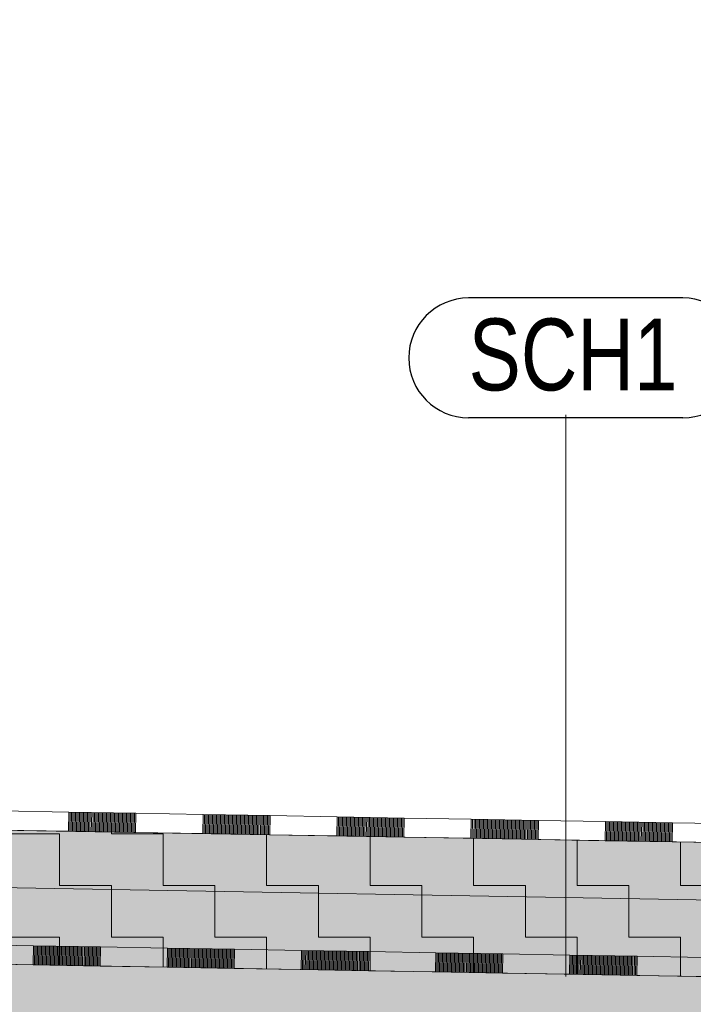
# Model space of a CAD drawing. Header units: millimetres. Extents: x 29003 to 60673, y -60985 to 17010.
# Tile 124 of 128: x 41065 to 42471, y 13684 to 15739. Entities that reach past the tile are written whole.
import ezdxf

# ---------------------------------------------------------------- set-up
doc = ezdxf.new("R2010")
doc.units = ezdxf.units.MM
for name, color, linetype, lineweight in [('XR$1$ŘEZY_1', 7, 'Continuous', 25), ('XR$2$ŘEZY - KOTY_ TEXTY_1', 7, 'Continuous', 25), ('XR$3$ŘEZY - FILING_1', 7, 'Continuous', 25)]:
    doc.layers.add(name, color=color, linetype=linetype, lineweight=lineweight)
doc.styles.add('ARIAL', font='ARIAL.TTF')
pattern_1 = [(0, (216, 216), (108, 108), [108, -108]), (90, (216, 216), (-108, 108), [108, -108])]

# ---------------------------------------------------------------- blocks, each defined once
blk = doc.blocks.new('VZOROVÁ ČÁRA_57')
at = {"layer": 'XR$1$ŘEZY_1', "color": 7, "linetype": 'Continuous', "lineweight": 13}
for p, q in [((41093.3, 13806.5), (41092.6, 13766.5)), ((41233.3, 13804), (41093.3, 13806.5)), ((41233.3, 13804), (41093.3, 13806.5)), ((41233.3, 13804), (41093.3, 13806.5)), ((41233.3, 13804), (41093.3, 13806.5)), ((41233.3, 13804), (41093.3, 13806.5)), ((41096.1, 13806.4), (41095.4, 13766.4)), ((41098.9, 13806.4), (41098.2, 13766.4)), ((41101.7, 13806.3), (41101, 13766.3)), ((41104.5, 13806.3), (41103.8, 13766.3)), ((41107.3, 13806.2), (41106.6, 13766.3)), ((41110.1, 13806.2), (41109.4, 13766.2)), ((41112.9, 13806.1), (41112.2, 13766.2)), ((41115.7, 13806.1), (41115, 13766.1)), ((41118.5, 13806), (41117.8, 13766.1)), ((41121.3, 13806), (41120.6, 13766)), ((41124.1, 13806), (41123.4, 13766)), ((41126.9, 13805.9), (41126.2, 13765.9)), ((41129.7, 13805.9), (41129, 13765.9)), ((41132.5, 13805.8), (41131.8, 13765.8)), ((41135.3, 13805.8), (41134.6, 13765.8)), ((41138.1, 13805.7), (41137.4, 13765.7)), ((41140.9, 13805.7), (41140.2, 13765.7)), ((41143.7, 13805.6), (41143, 13765.6)), ((41146.5, 13805.6), (41145.8, 13765.6)), ((41149.3, 13805.5), (41148.6, 13765.5)), ((41152.1, 13805.5), (41151.4, 13765.5)), ((41154.9, 13805.4), (41154.2, 13765.4)), ((41157.7, 13805.4), (41157, 13765.4)), ((41160.5, 13805.3), (41159.8, 13765.3)), ((41163.3, 13805.3), (41162.6, 13765.3)), ((41166.1, 13805.2), (41165.4, 13765.2)), ((41168.9, 13805.2), (41168.2, 13765.2)), ((41171.7, 13805.1), (41171, 13765.1)), ((41174.5, 13805.1), (41173.8, 13765.1)), ((41177.3, 13805), (41176.6, 13765)), ((41180.1, 13805), (41179.4, 13765)), ((41182.9, 13804.9), (41182.2, 13764.9)), ((41185.7, 13804.9), (41185, 13764.9)), ((41188.5, 13804.8), (41187.8, 13764.8)), ((41191.3, 13804.8), (41190.6, 13764.8)), ((41194.1, 13804.7), (41193.4, 13764.7)), ((41196.9, 13804.7), (41196.2, 13764.7)), ((41199.7, 13804.6), (41199, 13764.6)), ((41202.5, 13804.6), (41201.8, 13764.6)), ((41205.3, 13804.5), (41204.6, 13764.5)), ((41208.1, 13804.5), (41207.4, 13764.5)), ((41210.9, 13804.4), (41210.2, 13764.4)), ((41213.7, 13804.4), (41213, 13764.4)), ((41216.5, 13804.3), (41215.8, 13764.3)), ((41219.3, 13804.3), (41218.6, 13764.3)), ((41222.1, 13804.2), (41221.4, 13764.2)), ((41224.9, 13804.2), (41224.2, 13764.2)), ((41227.7, 13804.1), (41227, 13764.1)), ((41230.5, 13804.1), (41229.8, 13764.1)), ((41233.3, 13804), (41232.6, 13764.1)), ((41373.3, 13801.6), (41372.6, 13761.6)), ((41513.2, 13799.2), (41373.3, 13801.6)), ((41513.2, 13799.2), (41373.3, 13801.6)), ((41513.2, 13799.2), (41373.3, 13801.6)), ((41513.2, 13799.2), (41373.3, 13801.6)), ((41513.2, 13799.2), (41373.3, 13801.6)), ((41376.1, 13801.6), (41375.4, 13761.6)), ((41378.9, 13801.5), (41378.2, 13761.5)), ((41381.7, 13801.5), (41381, 13761.5)), ((41384.5, 13801.4), (41383.8, 13761.4)), ((41387.3, 13801.4), (41386.6, 13761.4)), ((41390.1, 13801.3), (41389.4, 13761.3)), ((41392.9, 13801.3), (41392.2, 13761.3)), ((41395.7, 13801.2), (41395, 13761.2)), ((41398.5, 13801.2), (41397.8, 13761.2)), ((41401.3, 13801.1), (41400.6, 13761.1)), ((41404.1, 13801.1), (41403.4, 13761.1)), ((41406.9, 13801), (41406.2, 13761)), ((41409.7, 13801), (41409, 13761)), ((41412.5, 13800.9), (41411.8, 13760.9)), ((41415.3, 13800.9), (41414.6, 13760.9)), ((41418.1, 13800.8), (41417.4, 13760.8)), ((41420.9, 13800.8), (41420.2, 13760.8)), ((41423.7, 13800.7), (41423, 13760.7)), ((41426.5, 13800.7), (41425.8, 13760.7)), ((41429.3, 13800.6), (41428.6, 13760.6)), ((41432.1, 13800.6), (41431.4, 13760.6)), ((41434.9, 13800.5), (41434.2, 13760.5)), ((41437.7, 13800.5), (41437, 13760.5)), ((41440.5, 13800.4), (41439.8, 13760.4)), ((41443.3, 13800.4), (41442.6, 13760.4)), ((41446.1, 13800.3), (41445.4, 13760.3)), ((41448.9, 13800.3), (41448.2, 13760.3)), ((41451.7, 13800.2), (41451, 13760.2)), ((41454.5, 13800.2), (41453.8, 13760.2)), ((41457.2, 13800.1), (41456.6, 13760.1)), ((41460, 13800.1), (41459.4, 13760.1)), ((41462.8, 13800), (41462.2, 13760)), ((41465.6, 13800), (41465, 13760)), ((41468.4, 13799.9), (41467.8, 13759.9)), ((41471.2, 13799.9), (41470.5, 13759.9)), ((41474, 13799.8), (41473.3, 13759.8)), ((41476.8, 13799.8), (41476.1, 13759.8)), ((41479.6, 13799.7), (41478.9, 13759.8)), ((41482.4, 13799.7), (41481.7, 13759.7)), ((41485.2, 13799.6), (41484.5, 13759.7)), ((41488, 13799.6), (41487.3, 13759.6)), ((41490.8, 13799.5), (41490.1, 13759.6)), ((41493.6, 13799.5), (41492.9, 13759.5)), ((41496.4, 13799.5), (41495.7, 13759.5)), ((41499.2, 13799.4), (41498.5, 13759.4)), ((41502, 13799.4), (41501.3, 13759.4)), ((41504.8, 13799.3), (41504.1, 13759.3)), ((41507.6, 13799.3), (41506.9, 13759.3)), ((41510.4, 13799.2), (41509.7, 13759.2)), ((41513.2, 13799.2), (41512.5, 13759.2)), ((41653.2, 13796.7), (41652.5, 13756.7)), ((41793.2, 13794.3), (41653.2, 13796.7)), ((41793.2, 13794.3), (41653.2, 13796.7)), ((41793.2, 13794.3), (41653.2, 13796.7)), ((41793.2, 13794.3), (41653.2, 13796.7)), ((41793.2, 13794.3), (41653.2, 13796.7)), ((41656, 13796.7), (41655.3, 13756.7)), ((41658.8, 13796.6), (41658.1, 13756.6)), ((41661.6, 13796.6), (41660.9, 13756.6)), ((41664.4, 13796.5), (41663.7, 13756.5)), ((41667.2, 13796.5), (41666.5, 13756.5)), ((41670, 13796.4), (41669.3, 13756.4)), ((41672.8, 13796.4), (41672.1, 13756.4)), ((41675.6, 13796.3), (41674.9, 13756.3)), ((41678.4, 13796.3), (41677.7, 13756.3)), ((41681.2, 13796.2), (41680.5, 13756.2)), ((41684, 13796.2), (41683.3, 13756.2)), ((41686.8, 13796.1), (41686.1, 13756.1)), ((41689.6, 13796.1), (41688.9, 13756.1)), ((41692.4, 13796), (41691.7, 13756)), ((41695.2, 13796), (41694.5, 13756)), ((41698, 13795.9), (41697.3, 13755.9)), ((41700.8, 13795.9), (41700.1, 13755.9)), ((41703.6, 13795.8), (41702.9, 13755.8)), ((41706.4, 13795.8), (41705.7, 13755.8)), ((41709.2, 13795.7), (41708.5, 13755.7)), ((41712, 13795.7), (41711.3, 13755.7)), ((41714.8, 13795.6), (41714.1, 13755.6)), ((41717.6, 13795.6), (41716.9, 13755.6)), ((41720.4, 13795.5), (41719.7, 13755.5)), ((41723.2, 13795.5), (41722.5, 13755.5)), ((41726, 13795.4), (41725.3, 13755.5)), ((41728.8, 13795.4), (41728.1, 13755.4)), ((41731.6, 13795.3), (41730.9, 13755.4)), ((41734.4, 13795.3), (41733.7, 13755.3)), ((41737.2, 13795.2), (41736.5, 13755.3)), ((41740, 13795.2), (41739.3, 13755.2)), ((41742.8, 13795.2), (41742.1, 13755.2)), ((41745.6, 13795.1), (41744.9, 13755.1)), ((41748.4, 13795.1), (41747.7, 13755.1)), ((41751.2, 13795), (41750.5, 13755)), ((41754, 13795), (41753.3, 13755)), ((41756.8, 13794.9), (41756.1, 13754.9)), ((41759.6, 13794.9), (41758.9, 13754.9)), ((41762.4, 13794.8), (41761.7, 13754.8)), ((41765.2, 13794.8), (41764.5, 13754.8)), ((41768, 13794.7), (41767.3, 13754.7)), ((41770.8, 13794.7), (41770.1, 13754.7)), ((41773.6, 13794.6), (41772.9, 13754.6)), ((41776.4, 13794.6), (41775.7, 13754.6)), ((41779.2, 13794.5), (41778.5, 13754.5)), ((41782, 13794.5), (41781.3, 13754.5)), ((41784.8, 13794.4), (41784.1, 13754.4)), ((41787.6, 13794.4), (41786.9, 13754.4)), ((41790.4, 13794.3), (41789.7, 13754.3)), ((41793.2, 13794.3), (41792.5, 13754.3)), ((41933.2, 13791.8), (41932.5, 13751.8)), ((42073.2, 13789.4), (41933.2, 13791.8)), ((42073.2, 13789.4), (41933.2, 13791.8)), ((42073.2, 13789.4), (41933.2, 13791.8)), ((42073.2, 13789.4), (41933.2, 13791.8)), ((42073.2, 13789.4), (41933.2, 13791.8)), ((41936, 13791.8), (41935.3, 13751.8)), ((41938.8, 13791.7), (41938.1, 13751.7)), ((41941.6, 13791.7), (41940.9, 13751.7)), ((41944.4, 13791.6), (41943.7, 13751.6)), ((41947.2, 13791.6), (41946.5, 13751.6)), ((41950, 13791.5), (41949.3, 13751.5)), ((41952.8, 13791.5), (41952.1, 13751.5)), ((41955.6, 13791.4), (41954.9, 13751.4)), ((41958.4, 13791.4), (41957.7, 13751.4)), ((41961.2, 13791.3), (41960.5, 13751.3)), ((41964, 13791.3), (41963.3, 13751.3)), ((41966.8, 13791.2), (41966.1, 13751.2)), ((41969.6, 13791.2), (41968.9, 13751.2)), ((41972.4, 13791.1), (41971.7, 13751.2)), ((41975.2, 13791.1), (41974.5, 13751.1)), ((41978, 13791), (41977.3, 13751.1)), ((41980.8, 13791), (41980.1, 13751)), ((41983.6, 13790.9), (41982.9, 13751)), ((41986.4, 13790.9), (41985.7, 13750.9)), ((41989.2, 13790.9), (41988.5, 13750.9)), ((41992, 13790.8), (41991.3, 13750.8)), ((41994.8, 13790.8), (41994.1, 13750.8)), ((41997.6, 13790.7), (41996.9, 13750.7)), ((42000.4, 13790.7), (41999.7, 13750.7)), ((42003.2, 13790.6), (42002.5, 13750.6)), ((42006, 13790.6), (42005.3, 13750.6)), ((42008.8, 13790.5), (42008.1, 13750.5)), ((42011.6, 13790.5), (42010.9, 13750.5)), ((42014.4, 13790.4), (42013.7, 13750.4)), ((42017.2, 13790.4), (42016.5, 13750.4)), ((42020, 13790.3), (42019.3, 13750.3)), ((42022.8, 13790.3), (42022.1, 13750.3)), ((42025.6, 13790.2), (42024.9, 13750.2)), ((42028.4, 13790.2), (42027.7, 13750.2)), ((42031.2, 13790.1), (42030.5, 13750.1)), ((42034, 13790.1), (42033.3, 13750.1)), ((42036.8, 13790), (42036.1, 13750)), ((42039.6, 13790), (42038.9, 13750)), ((42042.4, 13789.9), (42041.7, 13749.9)), ((42045.2, 13789.9), (42044.5, 13749.9)), ((42048, 13789.8), (42047.3, 13749.8)), ((42050.8, 13789.8), (42050.1, 13749.8)), ((42053.6, 13789.7), (42052.9, 13749.7)), ((42056.4, 13789.7), (42055.7, 13749.7)), ((42059.2, 13789.6), (42058.5, 13749.6)), ((42062, 13789.6), (42061.3, 13749.6)), ((42064.8, 13789.5), (42064.1, 13749.5)), ((42067.6, 13789.5), (42066.9, 13749.5)), ((42070.4, 13789.4), (42069.7, 13749.4)), ((42073.2, 13789.4), (42072.5, 13749.4)), ((42213.1, 13786.9), (42212.4, 13746.9)), ((42353.1, 13784.5), (42213.1, 13786.9)), ((42353.1, 13784.5), (42213.1, 13786.9)), ((42353.1, 13784.5), (42213.1, 13786.9)), ((42353.1, 13784.5), (42213.1, 13786.9)), ((42353.1, 13784.5), (42213.1, 13786.9)), ((42215.9, 13786.9), (42215.2, 13746.9)), ((42218.7, 13786.8), (42218, 13746.9)), ((42221.5, 13786.8), (42220.8, 13746.8)), ((42224.3, 13786.7), (42223.6, 13746.8)), ((42227.1, 13786.7), (42226.4, 13746.7)), ((42229.9, 13786.6), (42229.2, 13746.7)), ((42232.7, 13786.6), (42232, 13746.6)), ((42235.5, 13786.6), (42234.8, 13746.6)), ((42238.3, 13786.5), (42237.6, 13746.5)), ((42241.1, 13786.5), (42240.4, 13746.5)), ((42243.9, 13786.4), (42243.2, 13746.4)), ((42246.7, 13786.4), (42246, 13746.4)), ((42249.5, 13786.3), (42248.8, 13746.3)), ((42252.3, 13786.3), (42251.6, 13746.3)), ((42255.1, 13786.2), (42254.4, 13746.2)), ((41092.6, 13766.5), (40952.6, 13768.9)), ((41232.6, 13764.1), (41092.6, 13766.5)), ((42257.9, 13786.2), (42257.2, 13746.2)), ((42260.7, 13786.1), (42260, 13746.1)), ((42263.5, 13786.1), (42262.8, 13746.1)), ((42266.3, 13786), (42265.6, 13746)), ((42269.1, 13786), (42268.4, 13746)), ((42271.9, 13785.9), (42271.2, 13745.9)), ((42274.7, 13785.9), (42274, 13745.9)), ((42277.5, 13785.8), (42276.8, 13745.8)), ((42280.3, 13785.8), (42279.6, 13745.8)), ((42283.1, 13785.7), (42282.4, 13745.7)), ((42285.9, 13785.7), (42285.2, 13745.7)), ((42288.7, 13785.6), (42288, 13745.6)), ((42291.5, 13785.6), (42290.8, 13745.6)), ((42294.3, 13785.5), (42293.6, 13745.5)), ((42297.1, 13785.5), (42296.4, 13745.5)), ((42299.9, 13785.4), (42299.2, 13745.4)), ((42302.7, 13785.4), (42302, 13745.4)), ((42305.5, 13785.3), (42304.8, 13745.3)), ((42308.3, 13785.3), (42307.6, 13745.3)), ((42311.1, 13785.2), (42310.4, 13745.2)), ((42313.9, 13785.2), (42313.2, 13745.2)), ((42316.7, 13785.1), (42316, 13745.1)), ((42319.5, 13785.1), (42318.8, 13745.1)), ((42322.3, 13785), (42321.6, 13745)), ((42325.1, 13785), (42324.4, 13745)), ((42327.9, 13784.9), (42327.2, 13744.9)), ((42330.7, 13784.9), (42330, 13744.9)), ((42333.5, 13784.8), (42332.8, 13744.8)), ((42336.3, 13784.8), (42335.6, 13744.8)), ((42339.1, 13784.7), (42338.4, 13744.7)), ((42341.9, 13784.7), (42341.2, 13744.7)), ((42344.7, 13784.6), (42344, 13744.7)), ((42347.5, 13784.6), (42346.8, 13744.6)), ((42350.3, 13784.5), (42349.6, 13744.6)), ((42353.1, 13784.5), (42352.4, 13744.5)), ((41372.6, 13761.6), (41232.6, 13764.1)), ((41512.5, 13759.2), (41372.6, 13761.6)), ((41652.5, 13756.7), (41512.5, 13759.2)), ((41792.5, 13754.3), (41652.5, 13756.7)), ((41932.5, 13751.8), (41792.5, 13754.3)), ((42072.5, 13749.4), (41932.5, 13751.8)), ((42212.4, 13746.9), (42072.5, 13749.4)), ((42352.4, 13744.5), (42212.4, 13746.9)), ((42492.4, 13742.1), (42352.4, 13744.5))]:
    blk.add_line(p, q, dxfattribs=at)
for points in [[(41093.3, 13806.5), (40953.3, 13808.9), (40813.3, 13811.4)], [(41093.3, 13806.5), (40953.3, 13808.9), (40813.3, 13811.4)], [(41373.3, 13801.6), (41233.3, 13804), (41093.3, 13806.5)], [(41373.3, 13801.6), (41233.3, 13804), (41093.3, 13806.5)], [(41653.2, 13796.7), (41513.2, 13799.2), (41373.3, 13801.6)], [(41653.2, 13796.7), (41513.2, 13799.2), (41373.3, 13801.6)], [(41933.2, 13791.8), (41793.2, 13794.3), (41653.2, 13796.7)], [(41933.2, 13791.8), (41793.2, 13794.3), (41653.2, 13796.7)], [(42213.1, 13786.9), (42073.2, 13789.4), (41933.2, 13791.8)], [(42213.1, 13786.9), (42073.2, 13789.4), (41933.2, 13791.8)], [(42493.1, 13782.1), (42353.1, 13784.5), (42213.1, 13786.9)], [(42493.1, 13782.1), (42353.1, 13784.5), (42213.1, 13786.9)]]:
    blk.add_lwpolyline(points, dxfattribs=at)
blk = doc.blocks.new('VZOROVÁ ČÁRA_58')
at = {"layer": 'XR$1$ŘEZY_1', "color": 7, "linetype": 'Continuous', "lineweight": 13}
for p, q in [((41167.4, 14085.2), (41166.7, 14045.2)), ((41307.4, 14082.8), (41167.4, 14085.2)), ((41307.4, 14082.8), (41167.4, 14085.2)), ((41307.4, 14082.8), (41167.4, 14085.2)), ((41307.4, 14082.8), (41167.4, 14085.2)), ((41307.4, 14082.8), (41167.4, 14085.2)), ((41170.2, 14085.2), (41169.5, 14045.2)), ((41173, 14085.1), (41172.3, 14045.1)), ((41175.8, 14085.1), (41175.1, 14045.1)), ((41178.6, 14085), (41177.9, 14045)), ((41181.4, 14085), (41180.7, 14045)), ((41184.2, 14084.9), (41183.5, 14045)), ((41187, 14084.9), (41186.3, 14044.9)), ((41189.8, 14084.8), (41189.1, 14044.9)), ((41192.6, 14084.8), (41191.9, 14044.8)), ((41195.4, 14084.7), (41194.7, 14044.8)), ((41198.2, 14084.7), (41197.5, 14044.7)), ((41201, 14084.7), (41200.3, 14044.7)), ((41203.8, 14084.6), (41203.1, 14044.6)), ((41206.6, 14084.6), (41205.9, 14044.6)), ((41209.4, 14084.5), (41208.7, 14044.5)), ((41212.2, 14084.5), (41211.5, 14044.5)), ((41215, 14084.4), (41214.3, 14044.4)), ((41217.8, 14084.4), (41217.1, 14044.4)), ((41220.6, 14084.3), (41219.9, 14044.3)), ((41223.4, 14084.3), (41222.7, 14044.3)), ((41226.2, 14084.2), (41225.5, 14044.2)), ((41229, 14084.2), (41228.3, 14044.2)), ((41231.8, 14084.1), (41231.1, 14044.1)), ((41234.6, 14084.1), (41233.9, 14044.1)), ((41237.4, 14084), (41236.7, 14044)), ((41240.2, 14084), (41239.5, 14044)), ((41243, 14083.9), (41242.3, 14043.9)), ((41245.8, 14083.9), (41245.1, 14043.9)), ((41248.6, 14083.8), (41247.9, 14043.8)), ((41251.4, 14083.8), (41250.7, 14043.8)), ((41254.2, 14083.7), (41253.5, 14043.7)), ((41257, 14083.7), (41256.3, 14043.7)), ((41259.8, 14083.6), (41259.1, 14043.6)), ((41262.6, 14083.6), (41261.9, 14043.6)), ((41265.4, 14083.5), (41264.7, 14043.5)), ((41268.2, 14083.5), (41267.5, 14043.5)), ((41271, 14083.4), (41270.3, 14043.4)), ((41273.8, 14083.4), (41273.1, 14043.4)), ((41276.6, 14083.3), (41275.9, 14043.3)), ((41279.4, 14083.3), (41278.7, 14043.3)), ((41282.2, 14083.2), (41281.5, 14043.2)), ((41285, 14083.2), (41284.3, 14043.2)), ((41287.8, 14083.1), (41287.1, 14043.1)), ((41290.6, 14083.1), (41289.9, 14043.1)), ((41293.4, 14083), (41292.7, 14043)), ((41296.2, 14083), (41295.5, 14043)), ((41299, 14082.9), (41298.3, 14042.9)), ((41301.8, 14082.9), (41301.1, 14042.9)), ((41304.6, 14082.8), (41303.9, 14042.8)), ((41307.4, 14082.8), (41306.7, 14042.8)), ((41447.4, 14080.4), (41446.7, 14040.4)), ((41587.3, 14077.9), (41447.4, 14080.4)), ((41587.3, 14077.9), (41447.4, 14080.4)), ((41587.3, 14077.9), (41447.4, 14080.4)), ((41587.3, 14077.9), (41447.4, 14080.4)), ((41587.3, 14077.9), (41447.4, 14080.4)), ((41450.2, 14080.3), (41449.5, 14040.3)), ((41453, 14080.3), (41452.3, 14040.3)), ((41455.8, 14080.2), (41455.1, 14040.2)), ((41458.6, 14080.2), (41457.9, 14040.2)), ((41461.4, 14080.1), (41460.7, 14040.1)), ((41464.2, 14080.1), (41463.5, 14040.1)), ((41467, 14080), (41466.3, 14040)), ((41469.8, 14080), (41469.1, 14040)), ((41472.6, 14079.9), (41471.9, 14039.9)), ((41475.4, 14079.9), (41474.7, 14039.9)), ((41478.2, 14079.8), (41477.5, 14039.8)), ((41481, 14079.8), (41480.3, 14039.8)), ((41483.8, 14079.7), (41483.1, 14039.7)), ((41486.6, 14079.7), (41485.9, 14039.7)), ((41489.4, 14079.6), (41488.7, 14039.6)), ((41492.2, 14079.6), (41491.5, 14039.6)), ((41495, 14079.5), (41494.3, 14039.5)), ((41497.8, 14079.5), (41497.1, 14039.5)), ((41500.6, 14079.4), (41499.9, 14039.4)), ((41503.4, 14079.4), (41502.7, 14039.4)), ((41506.2, 14079.3), (41505.5, 14039.3)), ((41509, 14079.3), (41508.3, 14039.3)), ((41511.8, 14079.2), (41511.1, 14039.2)), ((41514.6, 14079.2), (41513.9, 14039.2)), ((41517.4, 14079.1), (41516.7, 14039.1)), ((41520.2, 14079.1), (41519.5, 14039.1)), ((41523, 14079), (41522.3, 14039)), ((41525.8, 14079), (41525.1, 14039)), ((41528.6, 14078.9), (41527.9, 14038.9)), ((41531.4, 14078.9), (41530.7, 14038.9)), ((41534.2, 14078.8), (41533.5, 14038.8)), ((41536.9, 14078.8), (41536.3, 14038.8)), ((41539.7, 14078.7), (41539.1, 14038.7)), ((41542.5, 14078.7), (41541.9, 14038.7)), ((41545.3, 14078.6), (41544.7, 14038.6)), ((41548.1, 14078.6), (41547.4, 14038.6)), ((41550.9, 14078.5), (41550.2, 14038.5)), ((41553.7, 14078.5), (41553, 14038.5)), ((41556.5, 14078.4), (41555.8, 14038.5)), ((41559.3, 14078.4), (41558.6, 14038.4)), ((41562.1, 14078.3), (41561.4, 14038.4)), ((41564.9, 14078.3), (41564.2, 14038.3)), ((41567.7, 14078.2), (41567, 14038.3)), ((41570.5, 14078.2), (41569.8, 14038.2)), ((41573.3, 14078.2), (41572.6, 14038.2)), ((41576.1, 14078.1), (41575.4, 14038.1)), ((41578.9, 14078.1), (41578.2, 14038.1)), ((41581.7, 14078), (41581, 14038)), ((41584.5, 14078), (41583.8, 14038)), ((41587.3, 14077.9), (41586.6, 14037.9)), ((41727.3, 14075.5), (41726.6, 14035.5)), ((41867.3, 14073), (41727.3, 14075.5)), ((41867.3, 14073), (41727.3, 14075.5)), ((41867.3, 14073), (41727.3, 14075.5)), ((41867.3, 14073), (41727.3, 14075.5)), ((41867.3, 14073), (41727.3, 14075.5)), ((41730.1, 14075.4), (41729.4, 14035.4)), ((41732.9, 14075.4), (41732.2, 14035.4)), ((41735.7, 14075.3), (41735, 14035.3)), ((41738.5, 14075.3), (41737.8, 14035.3)), ((41741.3, 14075.2), (41740.6, 14035.2)), ((41744.1, 14075.2), (41743.4, 14035.2)), ((41746.9, 14075.1), (41746.2, 14035.1)), ((41749.7, 14075.1), (41749, 14035.1)), ((41752.5, 14075), (41751.8, 14035)), ((41755.3, 14075), (41754.6, 14035)), ((41758.1, 14074.9), (41757.4, 14034.9)), ((41760.9, 14074.9), (41760.2, 14034.9)), ((41763.7, 14074.8), (41763, 14034.8)), ((41766.5, 14074.8), (41765.8, 14034.8)), ((41769.3, 14074.7), (41768.6, 14034.7)), ((41772.1, 14074.7), (41771.4, 14034.7)), ((41774.9, 14074.6), (41774.2, 14034.6)), ((41777.7, 14074.6), (41777, 14034.6)), ((41780.5, 14074.5), (41779.8, 14034.5)), ((41783.3, 14074.5), (41782.6, 14034.5)), ((41786.1, 14074.4), (41785.4, 14034.4)), ((41788.9, 14074.4), (41788.2, 14034.4)), ((41791.7, 14074.3), (41791, 14034.3)), ((41794.5, 14074.3), (41793.8, 14034.3)), ((41797.3, 14074.2), (41796.6, 14034.2)), ((41800.1, 14074.2), (41799.4, 14034.2)), ((41802.9, 14074.1), (41802.2, 14034.2)), ((41805.7, 14074.1), (41805, 14034.1)), ((41808.5, 14074), (41807.8, 14034.1)), ((41811.3, 14074), (41810.6, 14034)), ((41814.1, 14073.9), (41813.4, 14034)), ((41816.9, 14073.9), (41816.2, 14033.9)), ((41819.7, 14073.9), (41819, 14033.9)), ((41822.5, 14073.8), (41821.8, 14033.8)), ((41825.3, 14073.8), (41824.6, 14033.8)), ((41828.1, 14073.7), (41827.4, 14033.7)), ((41830.9, 14073.7), (41830.2, 14033.7)), ((41833.7, 14073.6), (41833, 14033.6)), ((41836.5, 14073.6), (41835.8, 14033.6)), ((41839.3, 14073.5), (41838.6, 14033.5)), ((41842.1, 14073.5), (41841.4, 14033.5)), ((41844.9, 14073.4), (41844.2, 14033.4)), ((41847.7, 14073.4), (41847, 14033.4)), ((41850.5, 14073.3), (41849.8, 14033.3)), ((41853.3, 14073.3), (41852.6, 14033.3)), ((41856.1, 14073.2), (41855.4, 14033.2)), ((41858.9, 14073.2), (41858.2, 14033.2)), ((41861.7, 14073.1), (41861, 14033.1)), ((41864.5, 14073.1), (41863.8, 14033.1)), ((41867.3, 14073), (41866.6, 14033)), ((42007.3, 14070.6), (42006.6, 14030.6)), ((42147.3, 14068.1), (42007.3, 14070.6)), ((42147.3, 14068.1), (42007.3, 14070.6)), ((42147.3, 14068.1), (42007.3, 14070.6)), ((42147.3, 14068.1), (42007.3, 14070.6)), ((42147.3, 14068.1), (42007.3, 14070.6)), ((42010.1, 14070.5), (42009.4, 14030.5)), ((42012.9, 14070.5), (42012.2, 14030.5)), ((42015.7, 14070.4), (42015, 14030.4)), ((42018.5, 14070.4), (42017.8, 14030.4)), ((42021.3, 14070.3), (42020.6, 14030.3)), ((42024.1, 14070.3), (42023.4, 14030.3)), ((42026.9, 14070.2), (42026.2, 14030.2)), ((42029.7, 14070.2), (42029, 14030.2)), ((42032.5, 14070.1), (42031.8, 14030.1)), ((42035.3, 14070.1), (42034.6, 14030.1)), ((42038.1, 14070), (42037.4, 14030)), ((42040.9, 14070), (42040.2, 14030)), ((42043.7, 14069.9), (42043, 14029.9)), ((42046.5, 14069.9), (42045.8, 14029.9)), ((42049.3, 14069.8), (42048.6, 14029.9)), ((42052.1, 14069.8), (42051.4, 14029.8)), ((42054.9, 14069.7), (42054.2, 14029.8)), ((42057.7, 14069.7), (42057, 14029.7)), ((42060.5, 14069.6), (42059.8, 14029.7)), ((42063.3, 14069.6), (42062.6, 14029.6)), ((42066.1, 14069.6), (42065.4, 14029.6)), ((42068.9, 14069.5), (42068.2, 14029.5)), ((42071.7, 14069.5), (42071, 14029.5)), ((42074.5, 14069.4), (42073.8, 14029.4)), ((42077.3, 14069.4), (42076.6, 14029.4)), ((42080.1, 14069.3), (42079.4, 14029.3)), ((42082.9, 14069.3), (42082.2, 14029.3)), ((42085.7, 14069.2), (42085, 14029.2)), ((42088.5, 14069.2), (42087.8, 14029.2)), ((42091.3, 14069.1), (42090.6, 14029.1)), ((42094.1, 14069.1), (42093.4, 14029.1)), ((42096.9, 14069), (42096.2, 14029)), ((42099.7, 14069), (42099, 14029)), ((42102.5, 14068.9), (42101.8, 14028.9)), ((42105.3, 14068.9), (42104.6, 14028.9)), ((42108.1, 14068.8), (42107.4, 14028.8)), ((42110.9, 14068.8), (42110.2, 14028.8)), ((42113.7, 14068.7), (42113, 14028.7)), ((42116.5, 14068.7), (42115.8, 14028.7)), ((42119.3, 14068.6), (42118.6, 14028.6)), ((42122.1, 14068.6), (42121.4, 14028.6)), ((42124.9, 14068.5), (42124.2, 14028.5)), ((42127.7, 14068.5), (42127, 14028.5)), ((42130.5, 14068.4), (42129.8, 14028.4)), ((42133.3, 14068.4), (42132.6, 14028.4)), ((42136.1, 14068.3), (42135.4, 14028.3)), ((42138.9, 14068.3), (42138.2, 14028.3)), ((42141.7, 14068.2), (42141, 14028.2)), ((42144.5, 14068.2), (42143.8, 14028.2)), ((42147.3, 14068.1), (42146.6, 14028.1)), ((42287.2, 14065.7), (42286.5, 14025.7)), ((42427.2, 14063.2), (42287.2, 14065.7)), ((42427.2, 14063.2), (42287.2, 14065.7)), ((42427.2, 14063.2), (42287.2, 14065.7)), ((42427.2, 14063.2), (42287.2, 14065.7)), ((42427.2, 14063.2), (42287.2, 14065.7)), ((42290, 14065.6), (42289.3, 14025.6)), ((42292.8, 14065.6), (42292.1, 14025.6)), ((42295.6, 14065.5), (42294.9, 14025.6)), ((42298.4, 14065.5), (42297.7, 14025.5)), ((42301.2, 14065.4), (42300.5, 14025.5)), ((42304, 14065.4), (42303.3, 14025.4)), ((42306.8, 14065.3), (42306.1, 14025.4)), ((42309.6, 14065.3), (42308.9, 14025.3)), ((42312.4, 14065.3), (42311.7, 14025.3)), ((42315.2, 14065.2), (42314.5, 14025.2)), ((42318, 14065.2), (42317.3, 14025.2)), ((42320.8, 14065.1), (42320.1, 14025.1)), ((42323.6, 14065.1), (42322.9, 14025.1)), ((42326.4, 14065), (42325.7, 14025)), ((42329.2, 14065), (42328.5, 14025)), ((42332, 14064.9), (42331.3, 14024.9)), ((42334.8, 14064.9), (42334.1, 14024.9)), ((42337.6, 14064.8), (42336.9, 14024.8)), ((42340.4, 14064.8), (42339.7, 14024.8)), ((42343.2, 14064.7), (42342.5, 14024.7)), ((42346, 14064.7), (42345.3, 14024.7)), ((42348.8, 14064.6), (42348.1, 14024.6)), ((42351.6, 14064.6), (42350.9, 14024.6)), ((42354.4, 14064.5), (42353.7, 14024.5)), ((42357.2, 14064.5), (42356.5, 14024.5)), ((42360, 14064.4), (42359.3, 14024.4)), ((42362.8, 14064.4), (42362.1, 14024.4)), ((42365.6, 14064.3), (42364.9, 14024.3)), ((42368.4, 14064.3), (42367.7, 14024.3)), ((42371.2, 14064.2), (42370.5, 14024.2)), ((42374, 14064.2), (42373.3, 14024.2)), ((42376.8, 14064.1), (42376.1, 14024.1)), ((42379.6, 14064.1), (42378.9, 14024.1)), ((42382.4, 14064), (42381.7, 14024)), ((42385.2, 14064), (42384.5, 14024)), ((42388, 14063.9), (42387.3, 14023.9)), ((42390.8, 14063.9), (42390.1, 14023.9)), ((42393.6, 14063.8), (42392.9, 14023.8)), ((42396.4, 14063.8), (42395.7, 14023.8)), ((42399.2, 14063.7), (42398.5, 14023.7)), ((42402, 14063.7), (42401.3, 14023.7)), ((42404.8, 14063.6), (42404.1, 14023.6)), ((42407.6, 14063.6), (42406.9, 14023.6)), ((42410.4, 14063.5), (42409.7, 14023.5)), ((42413.2, 14063.5), (42412.5, 14023.5)), ((42416, 14063.4), (42415.3, 14023.4)), ((42418.8, 14063.4), (42418.1, 14023.4)), ((42421.6, 14063.3), (42420.9, 14023.4)), ((42424.4, 14063.3), (42423.7, 14023.3)), ((42427.2, 14063.2), (42426.5, 14023.3)), ((41166.7, 14045.2), (41026.7, 14047.7)), ((41306.7, 14042.8), (41166.7, 14045.2)), ((41446.7, 14040.4), (41306.7, 14042.8)), ((41586.6, 14037.9), (41446.7, 14040.4)), ((41726.6, 14035.5), (41586.6, 14037.9)), ((41866.6, 14033), (41726.6, 14035.5)), ((42006.6, 14030.6), (41866.6, 14033)), ((42146.6, 14028.1), (42006.6, 14030.6)), ((42286.5, 14025.7), (42146.6, 14028.1)), ((42426.5, 14023.3), (42286.5, 14025.7)), ((42566.5, 14020.8), (42426.5, 14023.3))]:
    blk.add_line(p, q, dxfattribs=at)
for points in [[(41167.4, 14085.2), (41027.4, 14087.7), (40887.4, 14090.1)], [(41167.4, 14085.2), (41027.4, 14087.7), (40887.4, 14090.1)], [(41447.4, 14080.4), (41307.4, 14082.8), (41167.4, 14085.2)], [(41447.4, 14080.4), (41307.4, 14082.8), (41167.4, 14085.2)], [(41727.3, 14075.5), (41587.3, 14077.9), (41447.4, 14080.4)], [(41727.3, 14075.5), (41587.3, 14077.9), (41447.4, 14080.4)], [(42007.3, 14070.6), (41867.3, 14073), (41727.3, 14075.5)], [(42007.3, 14070.6), (41867.3, 14073), (41727.3, 14075.5)], [(42287.2, 14065.7), (42147.3, 14068.1), (42007.3, 14070.6)], [(42287.2, 14065.7), (42147.3, 14068.1), (42007.3, 14070.6)], [(42567.2, 14060.8), (42427.2, 14063.2), (42287.2, 14065.7)], [(42567.2, 14060.8), (42427.2, 14063.2), (42287.2, 14065.7)]]:
    blk.add_lwpolyline(points, dxfattribs=at)

msp = doc.modelspace()

# ---------------------------------------------------------------- hatches: boundary and pattern name
at = {"layer": 'XR$3$ŘEZY - FILING_1', "linetype": 'Continuous', "lineweight": 13}
msp.add_hatch(color=254, dxfattribs=at).paths.add_polyline_path([(43335.9, 11156.2), (42885.9, 11156.2), (42885.9, 10751.2), (37355.9, 10751.2), (37355.9, 13501.2), (42885.9, 13501.2), (42885.9, 13241.2), (43185.9, 13241.2), (43185.9, 13542.3), (43640, 13537), (43640, 13722), (37355.9, 13831.7), (37355.9, 15551.2), (37655.9, 15551.2), (37655.9, 15738.8), (35172.3, 15738.8), (35163.5, 15665.6), (35111.4, 15551.2), (35183.4, 15551.2), (35183.4, 15271.2), (35383.4, 15271.2), (35383.4, 15551.2), (36905.9, 15551.2), (36905.9, 10751.2), (36221.2, 10751.2), (36236.5, 10723.7), (36259.9, 10696.5), (36279.3, 10661.4), (36294.9, 10622.5), (36310.5, 10579.6), (36337.8, 10548.5), (36368.9, 10517.3), (36396.2, 10486.2), (36411.7, 10443.3), (36412.8, 10401.2), (42731, 10401.2), (42731, 9182.6), (43335.9, 9182.6), (43335.9, 9735.7), (43305.9, 9735.7), (43305.9, 10334.2), (43335.9, 10334.2)])
for points in [[(37495.9, 14109.3), (37495.9, 13989.3), (43151.2, 13890.6), (43153, 13990.6), (43120.8, 14011.1)], [(43148.4, 13730.6), (43151.2, 13890.6), (37495.9, 13989.3), (37495.9, 13829.3)]]:
    msp.add_hatch(color=11, dxfattribs=at).paths.add_polyline_path(points, flags=0)
h = msp.add_hatch(dxfattribs=at)
h.set_pattern_fill('VZOR', scale=108, style=0, pattern_type=2)
h.set_pattern_definition(pattern_1)
h.paths.add_polyline_path([(37495.9, 14109.3), (37495.9, 13989.3), (43151.2, 13890.6), (43153, 13990.6), (43120.8, 14011.1)], flags=0)
h = msp.add_hatch(dxfattribs=at)
h.set_pattern_fill('VZOR', scale=108, style=0, pattern_type=2)
h.set_pattern_definition(pattern_1)
h.paths.add_polyline_path([(43148.4, 13730.6), (43151.2, 13890.6), (37495.9, 13989.3), (37495.9, 13829.3)], flags=0)

# ---------------------------------------------------------------- linework, layer by layer
at = {"layer": 'XR$1$ŘEZY_1', "color": 7, "linetype": 'Continuous', "lineweight": 13}
for p, q in [((43120.8, 14011.1), (37495.9, 14109.3)), ((43151.2, 13890.6), (37495.9, 13989.3)), ((43640, 13722), (37355.9, 13831.7)), ((43640, 13722), (37495.9, 13829.3))]:
    msp.add_line(p, q, dxfattribs=at)
at = {"layer": 'XR$2$ŘEZY - KOTY_ TEXTY_1', "color": 3, "linetype": 'Continuous', "lineweight": 25}
for p, q in [((42448.8, 15158.1), (42001.6, 15158.1)), ((42448.8, 14908.1), (42001.6, 14908.1))]:
    msp.add_line(p, q, dxfattribs=at)
at = {"layer": 'XR$2$ŘEZY - KOTY_ TEXTY_1', "color": 3, "linetype": 'Continuous', "lineweight": 13}
msp.add_line((42204.3, 14914.1), (42204.3, 13742), dxfattribs=at)
at = {"layer": 'XR$2$ŘEZY - KOTY_ TEXTY_1', "color": 3, "linetype": 'Continuous', "lineweight": 25}
for centre, start, end in [((42001.6, 15033.1), 90, 270), ((42448.8, 15033.1), 270, 90)]:
    msp.add_arc(centre, 125, start, end, dxfattribs=at)

# ---------------------------------------------------------------- block references
at = {"layer": 'XR$1$ŘEZY_1', "color": 7, "linetype": 'Continuous', "lineweight": 13}
for name in ['VZOROVÁ ČÁRA_58', 'VZOROVÁ ČÁRA_57']:
    msp.add_blockref(name, (0, 0), dxfattribs=at)

# ---------------------------------------------------------------- texts
at = {"layer": 'XR$2$ŘEZY - KOTY_ TEXTY_1', "color": 3, "linetype": 'Continuous', "lineweight": 25, "insert": (42001.6, 14963.1), "char_height": 150, "width": 505.874, "attachment_point": 7, "style": 'ARIAL'}
msp.add_mtext('\\W0.78;SCH1', dxfattribs=at)

doc.saveas('drawing.dxf')
